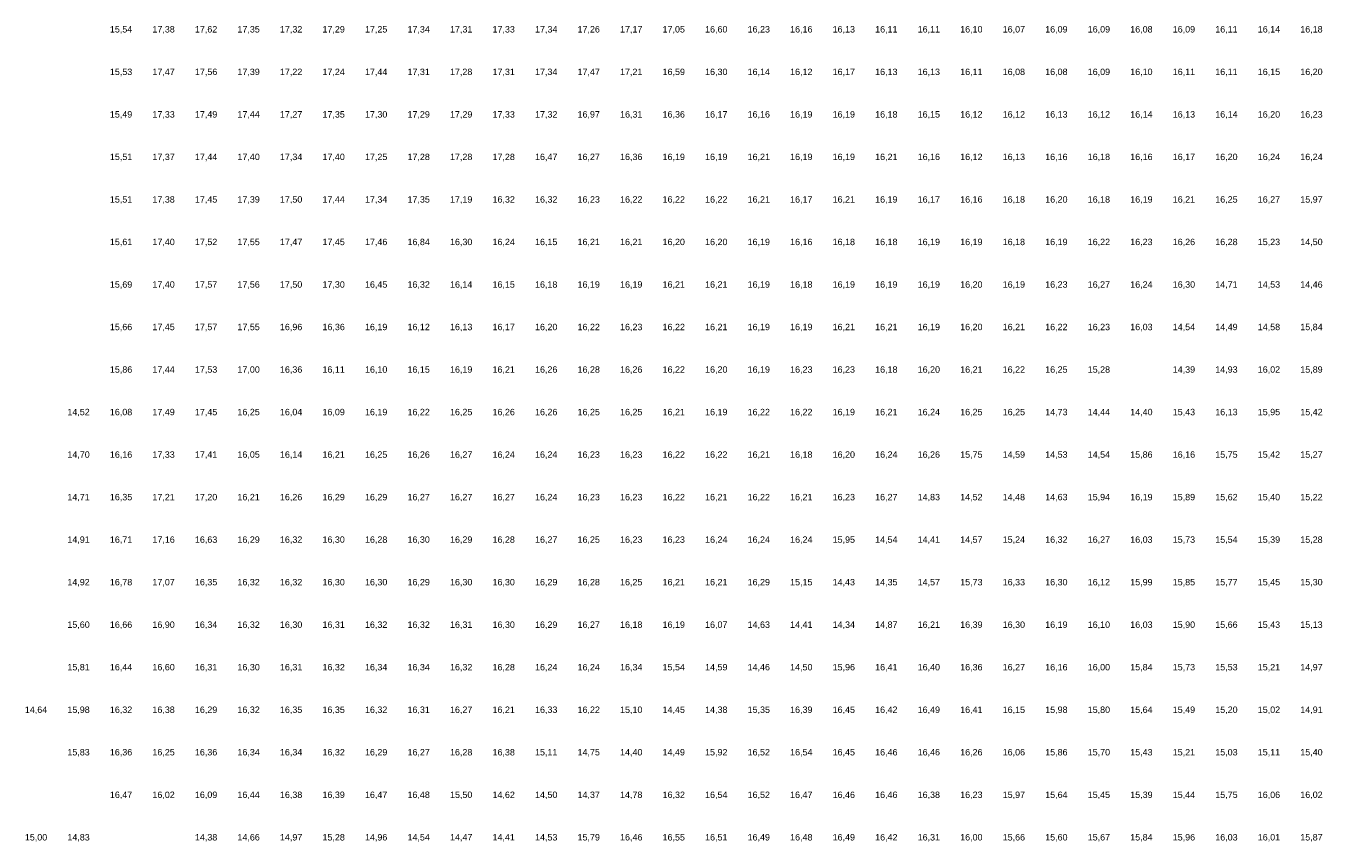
# Model space of a CAD drawing. Extents: x 198243 to 199107, y 361914 to 363516.
# Tile 5 of 17: x 198483 to 198787, y 362314 to 362506. Entities that reach past the tile are written whole.
import ezdxf
from ezdxf.enums import TextEntityAlignment as Align

# ---------------------------------------------------------------- set-up
doc = ezdxf.new("R2010")
doc.units = 0
doc.header["$MEASUREMENT"] = 0
doc.layers.add('rijk_10Anno', color=254, linetype='Continuous')
doc.styles.add('Arial', font='arial.ttf')

msp = doc.modelspace()

# ---------------------------------------------------------------- texts
at = {"layer": 'rijk_10Anno', "color": 254, "style": 'Arial'}
for s, p in [('15,54', (198505, 362503.82)), ('17,38', (198515, 362503.82)), ('17,62', (198525, 362503.82)), ('17,35', (198535, 362503.82)), ('17,32', (198545, 362503.82)), ('17,29', (198555, 362503.82)), ('17,25', (198565, 362503.82)), ('17,34', (198575, 362503.82)), ('17,31', (198585, 362503.82)), ('17,33', (198595, 362503.82)), ('17,34', (198605, 362503.82)), ('17,26', (198615, 362503.82)), ('17,17', (198625, 362503.82)), ('17,05', (198635, 362503.82)), ('16,60', (198645, 362503.82)), ('16,23', (198655, 362503.82)), ('16,16', (198665, 362503.82)), ('16,13', (198675, 362503.82)), ('16,11', (198685, 362503.82)), ('16,11', (198695, 362503.82)), ('16,10', (198705, 362503.82)), ('16,07', (198715, 362503.82)), ('16,09', (198725, 362503.82)), ('16,09', (198735, 362503.82)), ('16,08', (198745, 362503.82)), ('16,09', (198755, 362503.82)), ('16,11', (198765, 362503.82)), ('16,14', (198775, 362503.82)), ('16,18', (198785, 362503.82)), ('15,53', (198505, 362493.82)), ('17,47', (198515, 362493.82)), ('17,56', (198525, 362493.82)), ('17,39', (198535, 362493.82)), ('17,22', (198545, 362493.82)), ('17,24', (198555, 362493.82)), ('17,44', (198565, 362493.82)), ('17,31', (198575, 362493.82)), ('17,28', (198585, 362493.82)), ('17,31', (198595, 362493.82)), ('17,34', (198605, 362493.82)), ('17,47', (198615, 362493.82)), ('17,21', (198625, 362493.82)), ('16,59', (198635, 362493.82)), ('16,30', (198645, 362493.82)), ('16,14', (198655, 362493.82)), ('16,12', (198665, 362493.82)), ('16,17', (198675, 362493.82)), ('16,13', (198685, 362493.82)), ('16,13', (198695, 362493.82)), ('16,11', (198705, 362493.82)), ('16,08', (198715, 362493.82)), ('16,08', (198725, 362493.82)), ('16,09', (198735, 362493.82)), ('16,10', (198745, 362493.82)), ('16,11', (198755, 362493.82)), ('16,11', (198765, 362493.82)), ('16,15', (198775, 362493.82)), ('16,20', (198785, 362493.82)), ('15,49', (198505, 362483.82)), ('17,33', (198515, 362483.82)), ('17,49', (198525, 362483.82)), ('17,44', (198535, 362483.82)), ('17,27', (198545, 362483.82)), ('17,35', (198555, 362483.82)), ('17,30', (198565, 362483.82)), ('17,29', (198575, 362483.82)), ('17,29', (198585, 362483.82)), ('17,33', (198595, 362483.82)), ('17,32', (198605, 362483.82)), ('16,97', (198615, 362483.82)), ('16,31', (198625, 362483.82)), ('16,36', (198635, 362483.82)), ('16,17', (198645, 362483.82)), ('16,16', (198655, 362483.82)), ('16,19', (198665, 362483.82)), ('16,19', (198675, 362483.82)), ('16,18', (198685, 362483.82)), ('16,15', (198695, 362483.82)), ('16,12', (198705, 362483.82)), ('16,12', (198715, 362483.82)), ('16,13', (198725, 362483.82)), ('16,12', (198735, 362483.82)), ('16,14', (198745, 362483.82)), ('16,13', (198755, 362483.82)), ('16,14', (198765, 362483.82)), ('16,20', (198775, 362483.82)), ('16,23', (198785, 362483.82)), ('15,51', (198505, 362473.82)), ('17,37', (198515, 362473.82)), ('17,44', (198525, 362473.82)), ('17,40', (198535, 362473.82)), ('17,34', (198545, 362473.82)), ('17,40', (198555, 362473.82)), ('17,25', (198565, 362473.82)), ('17,28', (198575, 362473.82)), ('17,28', (198585, 362473.82)), ('17,28', (198595, 362473.82)), ('16,47', (198605, 362473.82)), ('16,27', (198615, 362473.82)), ('16,36', (198625, 362473.82)), ('16,19', (198635, 362473.82)), ('16,19', (198645, 362473.82)), ('16,21', (198655, 362473.82)), ('16,19', (198665, 362473.82)), ('16,19', (198675, 362473.82)), ('16,21', (198685, 362473.82)), ('16,16', (198695, 362473.82)), ('16,12', (198705, 362473.82)), ('16,13', (198715, 362473.82)), ('16,16', (198725, 362473.82)), ('16,18', (198735, 362473.82)), ('16,16', (198745, 362473.82)), ('16,17', (198755, 362473.82)), ('16,20', (198765, 362473.82)), ('16,24', (198775, 362473.82)), ('16,24', (198785, 362473.82)), ('15,51', (198505, 362463.82)), ('17,38', (198515, 362463.82)), ('17,45', (198525, 362463.82)), ('17,39', (198535, 362463.82)), ('17,50', (198545, 362463.82)), ('17,44', (198555, 362463.82)), ('17,34', (198565, 362463.82)), ('17,35', (198575, 362463.82)), ('17,19', (198585, 362463.82)), ('16,32', (198595, 362463.82)), ('16,32', (198605, 362463.82)), ('16,23', (198615, 362463.82)), ('16,22', (198625, 362463.82)), ('16,22', (198635, 362463.82)), ('16,22', (198645, 362463.82)), ('16,21', (198655, 362463.82)), ('16,17', (198665, 362463.82)), ('16,21', (198675, 362463.82)), ('16,19', (198685, 362463.82)), ('16,17', (198695, 362463.82)), ('16,16', (198705, 362463.82)), ('16,18', (198715, 362463.82)), ('16,20', (198725, 362463.82)), ('16,18', (198735, 362463.82)), ('16,19', (198745, 362463.82)), ('16,21', (198755, 362463.82)), ('16,25', (198765, 362463.82)), ('16,27', (198775, 362463.82)), ('15,97', (198785, 362463.82)), ('15,61', (198505, 362453.82)), ('17,40', (198515, 362453.82)), ('17,52', (198525, 362453.82)), ('17,55', (198535, 362453.82)), ('17,47', (198545, 362453.82)), ('17,45', (198555, 362453.82)), ('17,46', (198565, 362453.82)), ('16,84', (198575, 362453.82)), ('16,30', (198585, 362453.82)), ('16,24', (198595, 362453.82)), ('16,15', (198605, 362453.82)), ('16,21', (198615, 362453.82)), ('16,21', (198625, 362453.82)), ('16,20', (198635, 362453.82)), ('16,20', (198645, 362453.82)), ('16,19', (198655, 362453.82)), ('16,16', (198665, 362453.82)), ('16,18', (198675, 362453.82)), ('16,18', (198685, 362453.82)), ('16,19', (198695, 362453.82)), ('16,19', (198705, 362453.82)), ('16,18', (198715, 362453.82)), ('16,19', (198725, 362453.82)), ('16,22', (198735, 362453.82)), ('16,23', (198745, 362453.82)), ('16,26', (198755, 362453.82)), ('16,28', (198765, 362453.82)), ('15,23', (198775, 362453.82)), ('14,50', (198785, 362453.82)), ('15,69', (198505, 362443.82)), ('17,40', (198515, 362443.82)), ('17,57', (198525, 362443.82)), ('17,56', (198535, 362443.82)), ('17,50', (198545, 362443.82)), ('17,30', (198555, 362443.82)), ('16,45', (198565, 362443.82)), ('16,32', (198575, 362443.82)), ('16,14', (198585, 362443.82)), ('16,15', (198595, 362443.82)), ('16,18', (198605, 362443.82)), ('16,19', (198615, 362443.82)), ('16,19', (198625, 362443.82)), ('16,21', (198635, 362443.82)), ('16,21', (198645, 362443.82)), ('16,19', (198655, 362443.82)), ('16,18', (198665, 362443.82)), ('16,19', (198675, 362443.82)), ('16,19', (198685, 362443.82)), ('16,19', (198695, 362443.82)), ('16,20', (198705, 362443.82)), ('16,19', (198715, 362443.82)), ('16,23', (198725, 362443.82)), ('16,27', (198735, 362443.82)), ('16,24', (198745, 362443.82)), ('16,30', (198755, 362443.82)), ('14,71', (198765, 362443.82)), ('14,53', (198775, 362443.82)), ('14,46', (198785, 362443.82)), ('15,66', (198505, 362433.82)), ('17,45', (198515, 362433.82)), ('17,57', (198525, 362433.82)), ('17,55', (198535, 362433.82)), ('16,96', (198545, 362433.82)), ('16,36', (198555, 362433.82)), ('16,19', (198565, 362433.82)), ('16,12', (198575, 362433.82)), ('16,13', (198585, 362433.82)), ('16,17', (198595, 362433.82)), ('16,20', (198605, 362433.82)), ('16,22', (198615, 362433.82)), ('16,23', (198625, 362433.82)), ('16,22', (198635, 362433.82)), ('16,21', (198645, 362433.82)), ('16,19', (198655, 362433.82)), ('16,19', (198665, 362433.82)), ('16,21', (198675, 362433.82)), ('16,21', (198685, 362433.82)), ('16,19', (198695, 362433.82)), ('16,20', (198705, 362433.82)), ('16,21', (198715, 362433.82)), ('16,22', (198725, 362433.82)), ('16,23', (198735, 362433.82)), ('16,03', (198745, 362433.82)), ('14,54', (198755, 362433.82)), ('14,49', (198765, 362433.82)), ('14,58', (198775, 362433.82)), ('15,84', (198785, 362433.82)), ('15,86', (198505, 362423.82)), ('17,44', (198515, 362423.82)), ('17,53', (198525, 362423.82)), ('17,00', (198535, 362423.82)), ('16,36', (198545, 362423.82)), ('16,11', (198555, 362423.82)), ('16,10', (198565, 362423.82)), ('16,15', (198575, 362423.82)), ('16,19', (198585, 362423.82)), ('16,21', (198595, 362423.82)), ('16,26', (198605, 362423.82)), ('16,28', (198615, 362423.82)), ('16,26', (198625, 362423.82)), ('16,22', (198635, 362423.82)), ('16,20', (198645, 362423.82)), ('16,19', (198655, 362423.82)), ('16,23', (198665, 362423.82)), ('16,23', (198675, 362423.82)), ('16,18', (198685, 362423.82)), ('16,20', (198695, 362423.82)), ('16,21', (198705, 362423.82)), ('16,22', (198715, 362423.82)), ('16,25', (198725, 362423.82)), ('15,28', (198735, 362423.82)), ('14,39', (198755, 362423.82)), ('14,93', (198765, 362423.82)), ('16,02', (198775, 362423.82)), ('15,89', (198785, 362423.82)), ('14,52', (198495, 362413.82)), ('16,08', (198505, 362413.82)), ('17,49', (198515, 362413.82)), ('17,45', (198525, 362413.82)), ('16,25', (198535, 362413.82)), ('16,04', (198545, 362413.82)), ('16,09', (198555, 362413.82)), ('16,19', (198565, 362413.82)), ('16,22', (198575, 362413.82)), ('16,25', (198585, 362413.82)), ('16,26', (198595, 362413.82)), ('16,26', (198605, 362413.82)), ('16,25', (198615, 362413.82)), ('16,25', (198625, 362413.82)), ('16,21', (198635, 362413.82)), ('16,19', (198645, 362413.82)), ('16,22', (198655, 362413.82)), ('16,22', (198665, 362413.82)), ('16,19', (198675, 362413.82)), ('16,21', (198685, 362413.82)), ('16,24', (198695, 362413.82)), ('16,25', (198705, 362413.82)), ('16,25', (198715, 362413.82)), ('14,73', (198725, 362413.82)), ('14,44', (198735, 362413.82)), ('14,40', (198745, 362413.82)), ('15,43', (198755, 362413.82)), ('16,13', (198765, 362413.82)), ('15,95', (198775, 362413.82)), ('15,42', (198785, 362413.82)), ('14,70', (198495, 362403.82)), ('16,16', (198505, 362403.82)), ('17,33', (198515, 362403.82)), ('17,41', (198525, 362403.82)), ('16,05', (198535, 362403.82)), ('16,14', (198545, 362403.82)), ('16,21', (198555, 362403.82)), ('16,25', (198565, 362403.82)), ('16,26', (198575, 362403.82)), ('16,27', (198585, 362403.82)), ('16,24', (198595, 362403.82)), ('16,24', (198605, 362403.82)), ('16,23', (198615, 362403.82)), ('16,23', (198625, 362403.82)), ('16,22', (198635, 362403.82)), ('16,22', (198645, 362403.82)), ('16,21', (198655, 362403.82)), ('16,18', (198665, 362403.82)), ('16,20', (198675, 362403.82)), ('16,24', (198685, 362403.82)), ('16,26', (198695, 362403.82)), ('15,75', (198705, 362403.82)), ('14,59', (198715, 362403.82)), ('14,53', (198725, 362403.82)), ('14,54', (198735, 362403.82)), ('15,86', (198745, 362403.82)), ('16,16', (198755, 362403.82)), ('15,75', (198765, 362403.82)), ('15,42', (198775, 362403.82)), ('15,27', (198785, 362403.82)), ('14,71', (198495, 362393.82)), ('16,35', (198505, 362393.82)), ('17,21', (198515, 362393.82)), ('17,20', (198525, 362393.82)), ('16,21', (198535, 362393.82)), ('16,26', (198545, 362393.82)), ('16,29', (198555, 362393.82)), ('16,29', (198565, 362393.82)), ('16,27', (198575, 362393.82)), ('16,27', (198585, 362393.82)), ('16,27', (198595, 362393.82)), ('16,24', (198605, 362393.82)), ('16,23', (198615, 362393.82)), ('16,23', (198625, 362393.82)), ('16,22', (198635, 362393.82)), ('16,21', (198645, 362393.82)), ('16,22', (198655, 362393.82)), ('16,21', (198665, 362393.82)), ('16,23', (198675, 362393.82)), ('16,27', (198685, 362393.82)), ('14,83', (198695, 362393.82)), ('14,52', (198705, 362393.82)), ('14,48', (198715, 362393.82)), ('14,63', (198725, 362393.82)), ('15,94', (198735, 362393.82)), ('16,19', (198745, 362393.82)), ('15,89', (198755, 362393.82)), ('15,62', (198765, 362393.82)), ('15,40', (198775, 362393.82)), ('15,22', (198785, 362393.82)), ('14,91', (198495, 362383.82)), ('16,71', (198505, 362383.82)), ('17,16', (198515, 362383.82)), ('16,63', (198525, 362383.82)), ('16,29', (198535, 362383.82)), ('16,32', (198545, 362383.82)), ('16,30', (198555, 362383.82)), ('16,28', (198565, 362383.82)), ('16,30', (198575, 362383.82)), ('16,29', (198585, 362383.82)), ('16,28', (198595, 362383.82)), ('16,27', (198605, 362383.82)), ('16,25', (198615, 362383.82)), ('16,23', (198625, 362383.82)), ('16,23', (198635, 362383.82)), ('16,24', (198645, 362383.82)), ('16,24', (198655, 362383.82)), ('16,24', (198665, 362383.82)), ('15,95', (198675, 362383.82)), ('14,54', (198685, 362383.82)), ('14,41', (198695, 362383.82)), ('14,57', (198705, 362383.82)), ('15,24', (198715, 362383.82)), ('16,32', (198725, 362383.82)), ('16,27', (198735, 362383.82)), ('16,03', (198745, 362383.82)), ('15,73', (198755, 362383.82)), ('15,54', (198765, 362383.82)), ('15,39', (198775, 362383.82)), ('15,28', (198785, 362383.82)), ('14,92', (198495, 362373.82)), ('16,78', (198505, 362373.82)), ('17,07', (198515, 362373.82)), ('16,35', (198525, 362373.82)), ('16,32', (198535, 362373.82)), ('16,32', (198545, 362373.82)), ('16,30', (198555, 362373.82)), ('16,30', (198565, 362373.82)), ('16,29', (198575, 362373.82)), ('16,30', (198585, 362373.82)), ('16,30', (198595, 362373.82)), ('16,29', (198605, 362373.82)), ('16,28', (198615, 362373.82)), ('16,25', (198625, 362373.82)), ('16,21', (198635, 362373.82)), ('16,21', (198645, 362373.82)), ('16,29', (198655, 362373.82)), ('15,15', (198665, 362373.82)), ('14,43', (198675, 362373.82)), ('14,35', (198685, 362373.82)), ('14,57', (198695, 362373.82)), ('15,73', (198705, 362373.82)), ('16,33', (198715, 362373.82)), ('16,30', (198725, 362373.82)), ('16,12', (198735, 362373.82)), ('15,99', (198745, 362373.82)), ('15,85', (198755, 362373.82)), ('15,77', (198765, 362373.82)), ('15,45', (198775, 362373.82)), ('15,30', (198785, 362373.82)), ('15,60', (198495, 362363.82)), ('16,66', (198505, 362363.82)), ('16,90', (198515, 362363.82)), ('16,34', (198525, 362363.82)), ('16,32', (198535, 362363.82)), ('16,30', (198545, 362363.82)), ('16,31', (198555, 362363.82)), ('16,32', (198565, 362363.82)), ('16,32', (198575, 362363.82)), ('16,31', (198585, 362363.82)), ('16,30', (198595, 362363.82)), ('16,29', (198605, 362363.82)), ('16,27', (198615, 362363.82)), ('16,18', (198625, 362363.82)), ('16,19', (198635, 362363.82)), ('16,07', (198645, 362363.82)), ('14,63', (198655, 362363.82)), ('14,41', (198665, 362363.82)), ('14,34', (198675, 362363.82)), ('14,87', (198685, 362363.82)), ('16,21', (198695, 362363.82)), ('16,39', (198705, 362363.82)), ('16,30', (198715, 362363.82)), ('16,19', (198725, 362363.82)), ('16,10', (198735, 362363.82)), ('16,03', (198745, 362363.82)), ('15,90', (198755, 362363.82)), ('15,66', (198765, 362363.82)), ('15,43', (198775, 362363.82)), ('15,13', (198785, 362363.82)), ('15,81', (198495, 362353.82)), ('16,44', (198505, 362353.82)), ('16,60', (198515, 362353.82)), ('16,31', (198525, 362353.82)), ('16,30', (198535, 362353.82)), ('16,31', (198545, 362353.82)), ('16,32', (198555, 362353.82)), ('16,34', (198565, 362353.82)), ('16,34', (198575, 362353.82)), ('16,32', (198585, 362353.82)), ('16,28', (198595, 362353.82)), ('16,24', (198605, 362353.82)), ('16,24', (198615, 362353.82)), ('16,34', (198625, 362353.82)), ('15,54', (198635, 362353.82)), ('14,59', (198645, 362353.82)), ('14,46', (198655, 362353.82)), ('14,50', (198665, 362353.82)), ('15,96', (198675, 362353.82)), ('16,41', (198685, 362353.82)), ('16,40', (198695, 362353.82)), ('16,36', (198705, 362353.82)), ('16,27', (198715, 362353.82)), ('16,16', (198725, 362353.82)), ('16,00', (198735, 362353.82)), ('15,84', (198745, 362353.82)), ('15,73', (198755, 362353.82)), ('15,53', (198765, 362353.82)), ('15,21', (198775, 362353.82)), ('14,97', (198785, 362353.82)), ('14,64', (198485, 362343.82)), ('15,98', (198495, 362343.82)), ('16,32', (198505, 362343.82)), ('16,38', (198515, 362343.82)), ('16,29', (198525, 362343.82)), ('16,32', (198535, 362343.82)), ('16,35', (198545, 362343.82)), ('16,35', (198555, 362343.82)), ('16,32', (198565, 362343.82)), ('16,31', (198575, 362343.82)), ('16,27', (198585, 362343.82)), ('16,21', (198595, 362343.82)), ('16,33', (198605, 362343.82)), ('16,22', (198615, 362343.82)), ('15,10', (198625, 362343.82)), ('14,45', (198635, 362343.82)), ('14,38', (198645, 362343.82)), ('15,35', (198655, 362343.82)), ('16,39', (198665, 362343.82)), ('16,45', (198675, 362343.82)), ('16,42', (198685, 362343.82)), ('16,49', (198695, 362343.82)), ('16,41', (198705, 362343.82)), ('16,15', (198715, 362343.82)), ('15,98', (198725, 362343.82)), ('15,80', (198735, 362343.82)), ('15,64', (198745, 362343.82)), ('15,49', (198755, 362343.82)), ('15,20', (198765, 362343.82)), ('15,02', (198775, 362343.82)), ('14,91', (198785, 362343.82)), ('15,83', (198495, 362333.82)), ('16,36', (198505, 362333.82)), ('16,25', (198515, 362333.82)), ('16,36', (198525, 362333.82)), ('16,34', (198535, 362333.82)), ('16,34', (198545, 362333.82)), ('16,32', (198555, 362333.82)), ('16,29', (198565, 362333.82)), ('16,27', (198575, 362333.82)), ('16,28', (198585, 362333.82)), ('16,38', (198595, 362333.82)), ('15,11', (198605, 362333.82)), ('14,75', (198615, 362333.82)), ('14,40', (198625, 362333.82)), ('14,49', (198635, 362333.82)), ('15,92', (198645, 362333.82)), ('16,52', (198655, 362333.82)), ('16,54', (198665, 362333.82)), ('16,45', (198675, 362333.82)), ('16,46', (198685, 362333.82)), ('16,46', (198695, 362333.82)), ('16,26', (198705, 362333.82)), ('16,06', (198715, 362333.82)), ('15,86', (198725, 362333.82)), ('15,70', (198735, 362333.82)), ('15,43', (198745, 362333.82)), ('15,21', (198755, 362333.82)), ('15,03', (198765, 362333.82)), ('15,11', (198775, 362333.82)), ('15,40', (198785, 362333.82)), ('16,47', (198505, 362323.82)), ('16,02', (198515, 362323.82)), ('16,09', (198525, 362323.82)), ('16,44', (198535, 362323.82)), ('16,38', (198545, 362323.82)), ('16,39', (198555, 362323.82)), ('16,47', (198565, 362323.82)), ('16,48', (198575, 362323.82)), ('15,50', (198585, 362323.82)), ('14,62', (198595, 362323.82)), ('14,50', (198605, 362323.82)), ('14,37', (198615, 362323.82)), ('14,78', (198625, 362323.82)), ('16,32', (198635, 362323.82)), ('16,54', (198645, 362323.82)), ('16,52', (198655, 362323.82)), ('16,47', (198665, 362323.82)), ('16,46', (198675, 362323.82)), ('16,46', (198685, 362323.82)), ('16,38', (198695, 362323.82)), ('16,23', (198705, 362323.82)), ('15,97', (198715, 362323.82)), ('15,64', (198725, 362323.82)), ('15,45', (198735, 362323.82)), ('15,39', (198745, 362323.82)), ('15,44', (198755, 362323.82)), ('15,75', (198765, 362323.82)), ('16,06', (198775, 362323.82)), ('16,02', (198785, 362323.82)), ('15,00', (198485, 362313.82)), ('14,83', (198495, 362313.82)), ('14,38', (198525, 362313.82)), ('14,66', (198535, 362313.82)), ('14,97', (198545, 362313.82)), ('15,28', (198555, 362313.82)), ('14,96', (198565, 362313.82)), ('14,54', (198575, 362313.82)), ('14,47', (198585, 362313.82)), ('14,41', (198595, 362313.82)), ('14,53', (198605, 362313.82)), ('15,79', (198615, 362313.82)), ('16,46', (198625, 362313.82)), ('16,55', (198635, 362313.82)), ('16,51', (198645, 362313.82)), ('16,49', (198655, 362313.82)), ('16,48', (198665, 362313.82)), ('16,49', (198675, 362313.82)), ('16,42', (198685, 362313.82)), ('16,31', (198695, 362313.82)), ('16,00', (198705, 362313.82)), ('15,66', (198715, 362313.82)), ('15,60', (198725, 362313.82)), ('15,67', (198735, 362313.82)), ('15,84', (198745, 362313.82)), ('15,96', (198755, 362313.82)), ('16,03', (198765, 362313.82)), ('16,01', (198775, 362313.82)), ('15,87', (198785, 362313.82))]:
    msp.add_text(s, height=1.503, dxfattribs=at).set_placement(p, align=Align.BOTTOM_CENTER)

doc.saveas('drawing.dxf')
